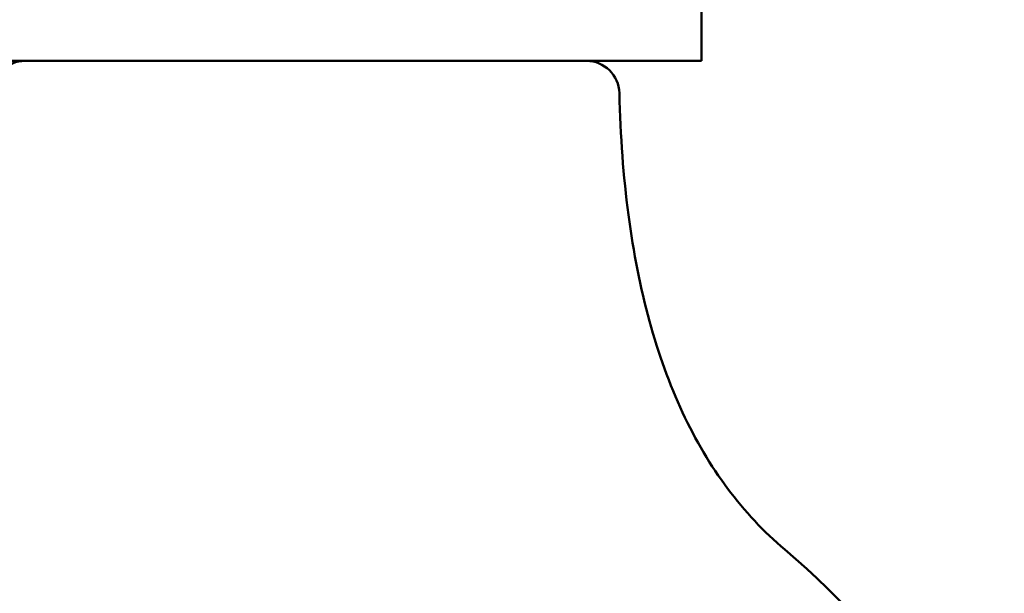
# Model space of a CAD drawing. Header units: millimetres. Extents: x 123 to 2417, y 726 to 3130.
# Tile 119 of 196: x 1189 to 1219, y 786 to 804. Entities that reach past the tile are written whole.
import ezdxf

# ---------------------------------------------------------------- set-up
doc = ezdxf.new("R2010")
doc.units = ezdxf.units.MM
doc.header["$LTSCALE"] = 12
doc.layers.add('Widoczne (ISO)', color=7, linetype='Continuous', lineweight=50)

msp = doc.modelspace()

# ---------------------------------------------------------------- linework, layer by layer
at = {"layer": 'Widoczne (ISO)'}
for p in [(1209.439, 808.317), (1185.439, 802.317)]:
    msp.add_line(p, (1209.439, 802.317), dxfattribs=at)
msp.add_circle((1197.439, 776.317), 50, dxfattribs=at)
for centre, radius, start, end in [((1188.927, 801.317), 1, 90, 178.6854), ((1205.95, 801.317), 1, 1.3146, 90), ((1197.439, 770.317), 22.5, 130.215, 49.785)]:
    msp.add_arc(centre, radius, start, end, dxfattribs=at)
msp.add_open_spline([(1211.966, 787.498), (1211.327, 788.038), (1210.749, 788.655), (1209.715, 790.041), (1209.259, 790.811), (1208.468, 792.504), (1208.134, 793.426), (1207.586, 795.425), (1207.374, 796.501), (1207.07, 798.805), (1206.98, 800.034), (1206.95, 801.34)], degree=3, knots=[1, 1, 1, 1, 1.1906229, 1.1906229, 1.3812459, 1.3812459, 1.5718688, 1.5718688, 1.7624917, 1.7624917, 1.9531146, 1.9531146, 1.9531146, 1.9531146], dxfattribs=at)

doc.saveas('drawing.dxf')
